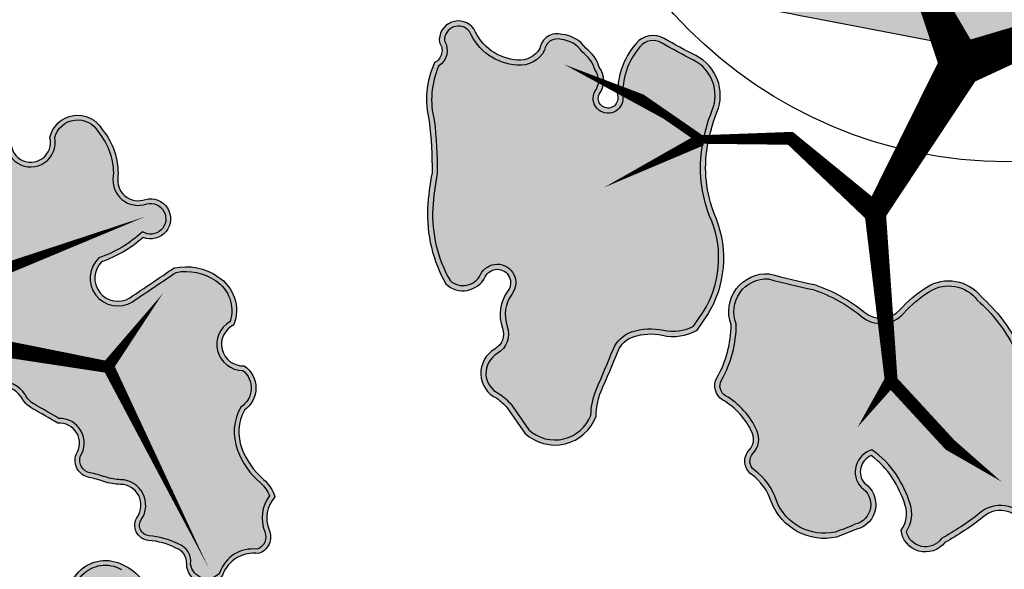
# Model space of a CAD drawing. Header units: metres. Extents: x 0 to 60282398, y -11592309 to 5708004.
# Tile 19 of 136: x 32353344 to 32353366, y 5707871 to 5707883. Entities that reach past the tile are written whole.
import ezdxf

# ---------------------------------------------------------------- set-up
doc = ezdxf.new("R2010")
doc.units = ezdxf.units.M
doc.header["$LTSCALE"] = 0.75
doc.layers.get('0').update_dxf_attribs({"linetype": 'CONTINUOUS'})
for name, color, linetype, transparency in [('10414944$0$PF-Krone', 33, 'CONTINUOUS', 0.7), ('10414944$0$PF-Krone_SOL', 70, 'CONTINUOUS', 0.7), ('10414944$0$ST-Baum', 7, 'CONTINUOUS', 0.7)]:
    doc.layers.add(name, color=color, linetype=linetype, transparency=transparency)
doc.layers.add('10414944$0$PF-Stamm', color=7, linetype='CONTINUOUS', true_color=0x5f5144, transparency=0.7)
doc.layers.add('10414946$0$_Hilfslayer', color=6, linetype='CONTINUOUS', plot=False)
doc.layers.add('10414946$0$ST-LIN-Fahrbahn', color=2, linetype='CONTINUOUS')
doc.layers.add('10414947$0$ST-Gehweg-Sol', color=7, linetype='CONTINUOUS', lineweight=0, true_color=0xffd7a8)

# ---------------------------------------------------------------- blocks, each defined once
blk = doc.blocks.new('10414947')
at = {"layer": '10414947$0$ST-Gehweg-Sol'}
h = blk.add_hatch(color=256, dxfattribs=at)
h.dxf.hatch_style = 1
edge = h.paths.add_edge_path()
edge.add_line((32353326.948, 5707891.893), (32353327.546, 5707895.296))
edge.add_arc((32353330.501, 5707894.776), 3, 79.1426, 170.0316, ccw=False)
edge.add_line((32353331.066, 5707897.722), (32353334.644, 5707897.036))
edge.add_arc((32353326.316, 5707853.584), 44.243, 71.0663, 79.1496, ccw=False)
edge.add_line((32353340.671, 5707895.433), (32353345.948, 5707893.623))
edge.add_line((32353345.948, 5707893.623), (32353344.975, 5707890.786))
edge.add_line((32353344.975, 5707890.786), (32353351.995, 5707888.378))
edge.add_arc((32353370.73, 5707942.996), 57.742, 251.06631, 259.14966)
edge.add_line((32353359.861, 5707886.286), (32353365.753, 5707885.156))
edge.add_line((32353365.753, 5707885.156), (32353366.319, 5707888.103))
edge.add_line((32353366.319, 5707888.103), (32353385.958, 5707884.326))
edge.add_line((32353385.958, 5707884.326), (32353385.396, 5707881.391))
edge.add_line((32353385.396, 5707881.391), (32353418.589, 5707875.029))
edge.add_arc((32353416.047, 5707861.763), 13.508, 70.3535, 79.1497, ccw=False)
edge.add_line((32353420.588, 5707874.484), (32353423.385, 5707873.486))
edge.add_line((32353423.385, 5707873.486), (32353423.218, 5707872.615))
edge.add_line((32353423.218, 5707872.615), (32353427.147, 5707871.862))
edge.add_line((32353427.147, 5707871.862), (32353427.806, 5707875.299))
edge.add_line((32353427.806, 5707875.299), (32353432.717, 5707874.358))
edge.add_line((32353432.717, 5707874.358), (32353432.058, 5707870.92))
edge.add_line((32353432.058, 5707870.92), (32353435.004, 5707870.356))
edge.add_line((32353435.004, 5707870.356), (32353435.663, 5707873.793))
edge.add_line((32353435.663, 5707873.793), (32353441.556, 5707872.664))
edge.add_line((32353441.556, 5707872.664), (32353440.897, 5707869.226))
edge.add_line((32353440.897, 5707869.226), (32353443.843, 5707868.661))
edge.add_line((32353443.843, 5707868.661), (32353444.502, 5707872.099))
edge.add_line((32353444.502, 5707872.099), (32353449.411, 5707871.157))
edge.add_line((32353449.411, 5707871.157), (32353448.754, 5707867.72))
edge.add_line((32353448.754, 5707867.72), (32353452.682, 5707866.967))
edge.add_line((32353452.682, 5707866.967), (32353453.42, 5707870.82))
edge.add_line((32353453.42, 5707870.82), (32353455.925, 5707870.73))
edge.add_arc((32353455.333, 5707854.235), 16.506, 79.1497, 87.9462, ccw=False)
edge.add_line((32353458.44, 5707870.446), (32353457.688, 5707866.507))
edge.add_line((32353457.688, 5707866.507), (32353478.311, 5707862.562))
edge.add_line((32353478.311, 5707862.562), (32353478.841, 5707865.325))
edge.add_line((32353478.841, 5707865.325), (32353499.612, 5707861.344))
edge.add_line((32353499.612, 5707861.344), (32353497.736, 5707858.394))
edge.add_line((32353497.736, 5707858.394), (32353485.104, 5707860.815))
edge.add_line((32353485.104, 5707860.815), (32353477.841, 5707860.109))
edge.add_line((32353477.841, 5707860.109), (32353455.044, 5707864.478))
edge.add_line((32353455.044, 5707864.478), (32353452.41, 5707864.195))
edge.add_arc((32353451.769, 5707870.161), 6, 259.1149, 276.1372, ccw=False)
edge.add_line((32353450.636, 5707864.269), (32353426.583, 5707868.915))
edge.add_arc((32353428.836, 5707882.544), 13.814, 233.7634, 260.6149, ccw=False)
edge.add_line((32353420.67, 5707871.402), (32353420.026, 5707871.802))
edge.add_arc((32353416.859, 5707866.706), 6, 58.1419, 79.1497)
edge.add_line((32353417.989, 5707872.599), (32353361.358, 5707883.453))
edge.add_arc((32353372.653, 5707942.381), 60, 255.32419, 259.14966, ccw=False)
edge.add_line((32353357.452, 5707884.338), (32353338.562, 5707889.285))
edge.add_arc((32353326.316, 5707853.584), 37.743, 71.0663, 79.1496)
edge.add_line((32353333.421, 5707890.652), (32353326.948, 5707891.893))
at = {"layer": '10414947$0$ST-Gehweg-Sol', "flags": 128}
blk.add_lwpolyline([(32353417.989, 5707872.599), (32353361.358, 5707883.453, -0.016693), (32353357.452, 5707884.338), (32353338.562, 5707889.285, 0.035284), (32353333.421, 5707890.652), (32353326.948, 5707891.893), (32353327.546, 5707895.296, -0.418765), (32353331.066, 5707897.722), (32353334.644, 5707897.036, -0.035284), (32353340.671, 5707895.433), (32353345.948, 5707893.623), (32353344.975, 5707890.786), (32353351.995, 5707888.378, 0.035285), (32353359.861, 5707886.286), (32353365.753, 5707885.156)], format="xyb", dxfattribs=at)
blk = doc.blocks.new('10414946')
at = {"layer": '10414946$0$_Hilfslayer'}
blk.add_circle((32353365.713, 5707890.255), 10, dxfattribs=at)
at = {"layer": '10414946$0$ST-LIN-Fahrbahn', "flags": 128}
blk.add_lwpolyline([(32353326.948, 5707891.893), (32353333.421, 5707890.652, -0.035284), (32353338.562, 5707889.285), (32353357.452, 5707884.338, 0.016693), (32353361.358, 5707883.453), (32353417.989, 5707872.599, -0.091921), (32353420.026, 5707871.802), (32353420.67, 5707871.402, 0.091921), (32353427.462, 5707868.747), (32353437.386, 5707866.845)], format="xyb", dxfattribs=at)
blk = doc.blocks.new('10414944$0$PF-BAUM_12')
at = {"layer": '10414944$0$PF-Krone_SOL', "transparency": 33554457}
h = blk.add_hatch(color=256, dxfattribs=at)
h.dxf.hatch_style = 1
h.set_gradient(color1=(88, 186, 72), color2=(175, 217, 170), tint=1, name='INVSPHERICAL')
edge = h.paths.add_edge_path()
edge.add_arc((-1.2758, 1.3994), 0.541, 250.247, 303.4279)
edge.add_arc((-0.5984, 0.4188), 0.6511, 94.3691, 125.6409, ccw=False)
edge.add_arc((-0.5871, 0.2707), 0.7996, 79.906, 94.3691, ccw=False)
edge.add_arc((-0.4074, 1.2805), 0.2261, 259.906, 345.0368)
edge.add_arc((3.3556, 0.2748), 3.669, 162.1844, 165.0368, ccw=False)
edge.add_arc((-0.2456, 1.4321), 0.1137, 342.1844, 421.4181)
edge.add_arc((-0.3772, 1.1907), 0.3886, 61.4181, 105.4179)
edge.add_arc((-0.4936, 1.6129), 0.0494, 76.8677, 285.4179, ccw=False)
edge.add_arc((-0.4342, 1.767), 0.1165, 245.5523, 317.8819)
edge.add_arc((-0.4413, 1.8543), 0.1901, 299.5067, 335.7073)
edge.add_arc((-0.3904, 1.8889), 0.1664, 317.3096, 366.5168)
edge.add_arc((-0.3153, 1.9138), 0.0904, 356.15, 452.3298)
edge.add_arc((-0.2837, 2.1143), 0.1157, 186.3955, 252.2185, ccw=False)
edge.add_arc((-0.1459, 2.1399), 0.2556, 124.2968, 188.6524, ccw=False)
edge.add_arc((-0.3624, 2.4158), 0.0972, 318.2129, 468.9396)
edge.add_arc((-0.4455, 2.5549), 0.0698, 219.6885, 317.568, ccw=False)
edge.add_arc((-0.5987, 2.0825), 0.4392, 76.9102, 116.5449)
edge.add_arc((-1.4951, 4.5572), 2.1964, 281.7611, 288.5889, ccw=False)
edge.add_arc((-1.0114, 0.8578), 1.5496, 91.3323, 98.0021)
edge.add_arc((-1.1102, 1.691), 0.7109, 99.4638, 131.7622)
edge.add_arc((-1.4773, 2.1554), 0.1252, 148.2467, 256.0758)
edge.add_arc((-1.5238, 1.968), 0.068, -114.9556, 76.0758, ccw=False)
edge.add_arc((-1.6369, 1.7248), 0.2002, 65.0444, 122.1083)
edge.add_arc((-1.7899, 1.9686), 0.0876, 221.6314, 302.1083, ccw=False)
edge.add_arc((-1.9603, 1.8172), 0.1403, 41.6314, 166.8648)
edge.add_arc((-2.3449, 1.9519), 0.2684, 321.9495, 337.4752, ccw=False)
edge.add_line((-2.1335, 1.7864), (-2.2407, 1.6721))
edge.add_arc((-2.0502, 1.5575), 0.2224, 148.9568, 261.833)
edge.add_arc((-2.0149, 1.0239), 0.3205, 78.7718, 102.0334, ccw=False)
edge.add_arc((0.8412, 15.4111), 14.3475, 258.77175, 259.65948)
edge.add_arc((-1.7568, 1.1728), 0.1259, 30.356, 79.6595, ccw=False)
edge.add_arc((-1.8871, 1.0965), 0.2769, -0.4934, 30.356, ccw=False)
edge.add_arc((-1.3602, 1.092), 0.25, 179.5066, 221.3188)
edge.add_line((-1.548, 0.9269), (-1.4587, 0.8902))
edge = h.paths.add_edge_path()
edge.add_arc((-2.0595, -1.0849), 0.2169, 117.743, 251.4279, ccw=False)
edge.add_arc((-2.2535, -0.7961), 0.1343, 313.8671, 413.8729)
edge.add_arc((-1.1381, 0.5382), 1.6051, 221.524, 229.789, ccw=False)
edge.add_arc((-2.2843, -0.4137), 0.1251, 108.798, 243.7029, ccw=False)
edge.add_arc((-2.2657, -0.171), 0.1376, 244.6115, 299.8242)
edge.add_arc((-2.4922, 0.2242), 0.593, 299.8242, 314.8752)
edge.add_arc((-2.3634, 0.0948), 0.4104, 314.8752, 336.5607)
edge.add_arc((-2.0604, -0.1191), 0.0893, 34.547, 142.2333)
edge.add_arc((-2.2509, -0.0174), 0.1288, 205.94, 338.605, ccw=False)
edge.add_arc((-1.1082, 0.8264), 1.5473, 211.5442, 215.5748, ccw=False)
edge.add_arc((-2.1647, 0.1359), 0.2879, 123.2934, 204.4063, ccw=False)
edge.add_arc((-2.4675, 0.6266), 0.289, 300.0552, 335.4001)
edge.add_arc((-2.1302, 0.4722), 0.0819, 58.4002, 155.4001, ccw=False)
edge.add_arc((-2.0455, 0.6099), 0.0798, 238.4002, 306.4204)
edge.add_arc((-2.2163, 0.8415), 0.3675, 306.4204, 341.4929)
edge.add_arc((-1.7884, 0.6982), 0.0838, 72.4288, 161.4929, ccw=False)
edge.add_arc((-1.597, 1.3024), 0.5499, 252.4288, 281.6379)
edge.add_arc((-1.3833, 0.6006), 0.1928, 8.2479, 122.231, ccw=False)
edge.add_arc((1.4313, 0.4424), 2.6303, 175.9465, 181.0704)
edge.add_arc((-2.004, 0.487), 0.8109, 332.6061, 353.3579, ccw=False)
edge.add_arc((-1.1696, 0.0546), 0.1289, 152.6061, 239.8128)
edge.add_arc((-1.5709, -0.6354), 0.6693, 44.4632, 59.8128, ccw=False)
edge.add_arc((-1.2417, -0.3122), 0.208, -40.1663, 44.4632, ccw=False)
edge.add_arc((-1.7965, -0.0425), 0.8201, 308.5293, 330.4961, ccw=False)
edge.add_arc((-1.2134, -0.8063), 0.142, 120.5815, 237.174)
edge.add_arc((-1.3033, -1.1297), 0.2045, -64.491, 86.396, ccw=False)
edge.add_arc((-1.343, -1.1115), 0.2397, 240.4754, 302.2336, ccw=False)
edge.add_arc((-1.2125, -0.7918), 0.5839, 226.3665, 244.7952, ccw=False)
edge.add_arc((-0.7205, -0.1508), 1.3901, 222.9429, 229.9249, ccw=False)
edge.add_arc((-1.7937, -1.1495), 0.076, 42.9191, 173.4992)
edge.add_arc((-2.058, -1.1133), 0.1908, 248.2896, 351.6714, ccw=False)
edge = h.paths.add_edge_path()
edge.add_arc((1.2059, -0.0381), 0.6649, 150.7734, 194.5558)
edge.add_arc((0.911, -0.0942), 0.3659, 197.6599, 276.7526)
edge.add_arc((0.9525, -0.0442), 0.4134, 270.2152, 305.5241)
edge.add_arc((1.2637, -0.512), 0.1494, -27.7225, 118.3909, ccw=False)
edge.add_arc((1.6106, -0.6627), 0.2295, 159.2735, 288.7974)
edge.add_arc((1.6267, -1.1446), 0.2709, -1.083, 77.6692, ccw=False)
edge.add_arc((2.1687, -1.0477), 0.2897, 200.6132, 382.9337)
edge.add_arc((2.7072, -0.7257), 0.3429, 147.8227, 217.591, ccw=False)
edge.add_arc((2.4468, -0.3829), 0.1629, 259.448, 409.1515)
edge.add_arc((2.7989, 0.0617), 0.4045, 199.7173, 232.6211, ccw=False)
edge.add_arc((2.5485, -0.1163), 0.1368, 103.2593, 162.2981, ccw=False)
edge.add_arc((2.4584, 0.1299), 0.1274, 297.4752, 447.5021)
edge.add_arc((2.4597, 0.3353), 0.0783, 98.8157, 273.1184, ccw=False)
edge.add_arc((2.4, 0.5247), 0.1217, 293.027, 374.9291)
edge.add_arc((2.0245, 0.3266), 0.5439, 24.9483, 42.1183)
edge.add_arc((1.7775, 0.1571), 0.8417, 39.3994, 55.75)
edge.add_arc((2.2887, 0.9354), 0.0906, 104.7131, 245.5829, ccw=False)
edge.add_arc((2.2455, 1.1001), 0.0797, 284.7131, 435.2869)
edge.add_arc((2.1786, 0.8455), 0.3429, 75.2869, 90.1544)
edge.add_arc((2.192, 1.2908), 0.1034, 200.5438, 262.034, ccw=False)
edge.add_arc((1.8708, 1.2323), 0.2255, 5.6552, 92.2855)
edge.add_arc((1.8923, 1.533), 0.0813, 129.4673, 248.0142, ccw=False)
edge.add_arc((1.6377, 1.5925), 0.2029, 0.9413, 108.0271)
edge.add_arc((1.5516, 2.0411), 0.2568, 198.8038, 275.2311, ccw=False)
edge.add_arc((1.081, 1.9053), 0.2335, 13.1092, 167.2288)
edge.add_arc((0.6671, 1.9992), 0.1909, 279.3003, 347.2288, ccw=False)
edge.add_arc((0.7224, 1.6615), 0.1513, 99.3003, 228.8092)
edge.add_arc((0.4652, 1.3676), 0.2392, 21.1744, 48.8092, ccw=False)
edge.add_arc((0.3242, 1.313), 0.3904, -10.7857, 21.1744, ccw=False)
edge.add_arc((-0.3793, 1.447), 1.1066, 325.7449, 349.2143, ccw=False)
edge.add_arc((0.3558, 0.9464), 0.2172, 278.2663, 325.7449, ccw=False)
edge.add_arc((0.408, 0.5869), 0.146, 98.2663, 271.6731)
edge.add_arc((0.4514, -0.8972), 1.3387, 79.7675, 91.6731, ccw=False)
edge.add_arc((0.6892, 0.3779), 0.0423, -16.4325, 90.0101, ccw=False)
edge.add_line((0.7298, 0.3659), (0.6257, 0.2866))
edge = h.paths.add_edge_path()
edge.add_arc((-1.5552, -2.2569), 0.1724, 12.6189, 77.7455)
edge.add_arc((-1.4977, -1.992), 0.0986, 164.1816, 257.7455, ccw=False)
edge.add_arc((-1.7215, -1.8391), 0.1803, 315.6358, 396.2247)
edge.add_arc((-1.4722, -1.6964), 0.1099, 56.0167, 199.1656, ccw=False)
edge.add_arc((-1.3562, -1.5375), 0.087, 231.1844, 306.609)
edge.add_arc((-1.4968, -1.2476), 0.4081, 298.1575, 320.4218)
edge.add_arc((-1.118, -1.5607), 0.0835, 20.6534, 140.4218, ccw=False)
edge.add_arc((-0.9321, -1.4907), 0.1152, 200.6534, 324.1572)
edge.add_arc((-0.5981, -1.7319), 0.2968, 125.8433, 144.1572, ccw=False)
edge.add_arc((-1.1307, -0.9947), 0.6126, 305.8433, 313.7683)
edge.add_arc((-0.6402, -1.5068), 0.0965, 35.283, 133.7683, ccw=False)
edge.add_arc((-0.4573, -1.4114), 0.1114, 200.8653, 329.8017)
edge.add_arc((5.9643, -14.9126), 14.8587, 114.56415, 115.19461, ccw=False)
edge.add_arc((-0.1458, -1.5341), 0.1511, 81.9994, 116.2838, ccw=False)
edge.add_arc((-0.1295, -1.2153), 0.1692, 271.6238, 322.4573)
edge.add_arc((0.4219, -2.3582), 1.1204, 101.7391, 111.8636, ccw=False)
edge.add_arc((0.2817, -1.7045), 0.4518, 61.0493, 101.1946, ccw=False)
edge.add_arc((0.4293, -1.462), 0.1686, -13.3297, 65.0541, ccw=False)
edge.add_arc((0.701, -1.5438), 0.116, 158.2537, 207.0243)
edge.add_arc((0.7267, -1.4357), 0.2061, 231.2626, 284.3776)
edge.add_arc((0.7594, -1.468), 0.1684, 276.3107, 373.1888)
edge.add_arc((1.0623, -1.3226), 0.1754, 121.9096, 217.5827, ccw=False)
edge.add_arc((1.2009, -1.5786), 0.4663, 12.4963, 119.7416, ccw=False)
edge.add_arc((1.5062, -1.4974), 0.1512, -66.2252, 7.4787, ccw=False)
edge.add_arc((1.5907, -1.7479), 0.1146, 101.8196, 224.4343)
edge.add_arc((1.3238, -2.0366), 0.2788, -26.9882, 48.417, ccw=False)
edge.add_arc((1.3365, -2.0229), 0.2743, 258.9909, 329.2486, ccw=False)
edge.add_arc((1.6618, -1.4757), 0.8996, 229.3858, 245.1764, ccw=False)
edge.add_arc((0.9994, -2.237), 0.1097, 45.6037, 249.2448)
edge.add_arc((0.8451, -2.4465), 0.1573, -95.435, 42.7788, ccw=False)
edge.add_arc((0.8007, -2.2203), 0.3839, 232.8, 274.4074, ccw=False)
edge.add_arc((0.4866, -2.6064), 0.1147, 44.402, 165.1103)
edge.add_arc((0.2716, -2.5387), 0.1109, 123.3852, 339.8557, ccw=False)
edge.add_arc((0.9022, -2.3675), 0.6961, 164.2604, 186.4803, ccw=False)
edge.add_arc((0.1064, -2.2008), 0.1278, 9.9652, 176.7192)
edge.add_arc((-48.3159, -1.4499), 48.3004, 358.76613, 359.11787, ccw=False)
edge.add_arc((-0.3152, -2.3669), 0.3137, 290.4729, 336.8998, ccw=False)
edge.add_arc((-0.2908, -2.4562), 0.2217, 213.8839, 292.6434, ccw=False)
edge.add_arc((-0.5922, -2.5593), 0.1191, 350.144, 508.4434)
edge.add_arc((-0.7458, -2.3559), 0.1504, 180.1486, 290.2791, ccw=False)
edge.add_arc((-1.1241, -2.4703), 0.2548, 26.5922, 75.6656)
edge.add_arc((-1.166, -2.6346), 0.4243, 75.6656, 104.3344)
edge.add_arc((-1.3217, -2.0253), 0.2045, 251.4046, 284.3344, ccw=False)
at = {"layer": '10414944$0$PF-Krone'}
for points in [[(-1.4587, 0.8902, 0.236302), (-0.9778, 0.9479, -0.137302), (-0.648, 1.068, -0.063191), (-0.447, 1.0579, 0.389536), (-0.189, 1.2221, -0.012446), (-0.1374, 1.3973, 0.360188), (-0.1913, 1.5319, 0.194379), (-0.4805, 1.5653, -1.286295), (-0.4824, 1.6609, 0.326511), (-0.3477, 1.6889, 0.159282), (-0.2681, 1.7761, 0.218069), (-0.2251, 1.9078, 0.446169), (-0.319, 2.0042, -0.295374), (-0.3986, 2.1015, -0.288426), (-0.29, 2.3511, 0.772377), (-0.394, 2.5078, -0.455092), (-0.4992, 2.5103, 0.174684), (-0.7949, 2.4754, -0.029801), (-1.0474, 2.4069, 0.029111), (-1.2271, 2.3923, 0.141869), (-1.5837, 2.2213, 0.508586), (-1.5074, 2.034, -1.101217), (-1.5525, 1.9063, 0.254264), (-1.7433, 1.8944, -0.366329), (-1.8554, 1.9104, 0.608209), (-2.0969, 1.8491, -0.067848), (-2.1335, 1.7864, 0), (-2.2407, 1.6721, 0.536623), (-2.0818, 1.3373, -0.101848), (-1.9525, 1.3382, 0.003873), (-1.7342, 1.2967, -0.218508), (-1.6482, 1.2364, -0.135425), (-1.6102, 1.0941, 0.184492), (-1.548, 0.9269)], [(-1.4493, 0.9145, 0.235756), (-0.9926, 0.9693, -0.137109), (-0.65, 1.0939, -0.063191), (-0.4424, 1.0835, 0.389536), (-0.2141, 1.2288, -0.012446), (-0.1622, 1.4053, 0.360188), (-0.2037, 1.5091, 0.194379), (-0.4736, 1.5402, -1.313113), (-0.4736, 1.6855, 0.345734), (-0.3643, 1.7094, 0.172714), (-0.2901, 1.7907, 0.230529), (-0.2512, 1.9073, 0.475615), (-0.3219, 1.9779, -0.304436), (-0.4244, 2.098, -0.284585), (-0.3075, 2.3706, 0.726016), (-0.3802, 2.4848, -0.402009), (-0.5128, 2.4867, 0.170881), (-0.7849, 2.4513, -0.030277), (-1.0444, 2.381, 0.029443), (-1.2231, 2.3665, 0.140272), (-1.5634, 2.2045, 0.497246), (-1.5012, 2.0592, -1.101217), (-1.5634, 1.8827, 0.254264), (-1.7295, 1.8724, -0.366329), (-1.8748, 1.8931, 0.61415), (-2.072, 1.8412, -0.070819), (-2.1138, 1.7695, 0), (-2.2198, 1.6564, 0.525075), (-2.0824, 1.3638, -0.0983), (-1.9475, 1.3638, 0.003873), (-1.7295, 1.3222, -0.218508), (-1.6257, 1.2496, -0.135425), (-1.5842, 1.0939, 0.177651), (-1.5323, 0.9486)]]:
    blk.add_lwpolyline(points, format="xyb", close=True, dxfattribs=at)
for points in [[(-2.1605, -0.8929, 0.466338), (-2.1744, -0.6876, -0.036078), (-2.3398, -0.5259, -0.667578), (-2.3247, -0.2952, 0.245683), (-2.1973, -0.2903, 0.065767), (-2.0738, -0.1961, 0.094904), (-1.9868, -0.0685, 0.507802), (-2.131, -0.0644, -0.653541), (-2.3667, -0.0738, -0.017589), (-2.4268, 0.0169, -0.369479), (-2.3227, 0.3765, 0.155455), (-2.2047, 0.5063, -0.450466), (-2.0873, 0.542, 0.305827), (-1.9981, 0.5457, 0.154239), (-1.8678, 0.7248, -0.409437), (-1.7631, 0.7781, 0.128143), (-1.4861, 0.7637, -0.54286), (-1.1924, 0.6283, 0.022361), (-1.1986, 0.3932, -0.090795), (-1.284, 0.1139, 0.400005), (-1.2344, -0.0569, -0.067076), (-1.0933, -0.1666, -0.387019), (-1.0828, -0.4464, -0.096143), (-1.2857, -0.6841, 0.557693)], [(-1.2904, -0.9256, -0.773495), (-1.2152, -1.3143, -0.276189), (-1.4612, -1.3201, -0.080584)], [(-2.1418, -0.911, 0.462758), (-2.1582, -0.6671, -0.036793), (-2.3239, -0.5046, -0.650672), (-2.3251, -0.3233, 0.226885), (-2.1843, -0.3129, 0.065767), (-2.0555, -0.2145, 0.102669), (-1.9578, -0.0664, 0.560734), (-2.154, -0.0518, -0.672352), (-2.3442, -0.0605, -0.017696), (-2.4038, 0.0291, -0.366993), (-2.309, 0.3543, 0.154831), (-2.181, 0.4955, -0.450466), (-2.1009, 0.5198, 0.305827), (-1.9827, 0.5248, 0.154239), (-1.8432, 0.7165, -0.409437), (-1.7709, 0.7533, 0.13033), (-1.476, 0.7393, -0.546373), (-1.2186, 0.6272, 0.02192), (-1.2246, 0.3945, -0.090238), (-1.3071, 0.1259, 0.400005), (-1.2475, -0.0793, -0.067076), (-1.1118, -0.1848, -0.390762), (-1.1042, -0.4314, -0.096389), (-1.3005, -0.6626, 0.568263)], [(-1.2983, -0.9513, -0.791061), (-1.2278, -1.2915, -0.279339)], [(1.0762, -2.1586, 1.23095), (0.9605, -2.3396, -0.688656), (0.8302, -2.6031, -0.183568), (0.5686, -2.5261, 0.581478), (0.3758, -2.5769, -1.382341), (0.2106, -2.4461, -0.097258), (0.2322, -2.1787, 0.890608), (-0.0212, -2.1935, -0.001535), (-0.0267, -2.4899, -0.205393), (-0.2055, -2.6607, -0.357852), (-0.4749, -2.5797, 0.826532), (-0.6937, -2.497, -0.521291), (-0.8962, -2.3563, 0.217457), (-1.061, -2.2235, 0.125748), (-1.2711, -2.2235, -0.14468), (-1.3869, -2.2192, 0.292073), (-1.5186, -2.0883, -0.432551), (-1.5925, -1.9652, 0.366883), (-1.576, -1.7325, -0.720884), (-1.4107, -1.6053, 0.341522), (-1.3043, -1.6073, 0.097453), (-1.1823, -1.5075, -0.576003), (-1.0399, -1.5313, 0.597917), (-0.8388, -1.5581, -0.08008), (-0.772, -1.4913, 0.034593), (-0.7069, -1.4371, -0.458286), (-0.5614, -1.451, 0.630565), (-0.361, -1.4674, -0.002751), (-0.2127, -1.3986, -0.15072), (-0.1247, -1.3845, 0.225513), (0.0047, -1.3184, -0.044205)], [(1.0938, -2.1394, 1.19624), (0.9451, -2.3614, -0.679338), (0.8305, -2.577, -0.183947), (0.5857, -2.5065, 0.573485), (0.351, -2.5689, -1.514783), (0.2386, -2.4604, -0.105945), (0.2588, -2.1803, 0.910696), (-0.0472, -2.1926, -0.001511), (-0.0526, -2.4842, -0.20139), (-0.2151, -2.6365, -0.344816), (-0.4477, -2.573, 0.767089), (-0.7104, -2.4752, -0.515063), (-0.8701, -2.3505, 0.223578), (-1.0546, -2.1983, 0.125748), (-1.2775, -2.1983, -0.125245), (-1.3656, -2.1984, 0.270797), (-1.5131, -2.0629, -0.432551), (-1.5675, -1.9722, 0.354737), (-1.5553, -1.7285, -0.649808), (-1.424, -1.6226, 0.359616), (-1.292, -1.6303, 0.097453), (-1.1623, -1.5241, -0.576003), (-1.0642, -1.5405, 0.597917), (-0.8177, -1.5733, -0.08008), (-0.7567, -1.5124, 0.034593), (-0.6889, -1.4559, -0.446057), (-0.5843, -1.4638, 0.599943), (-0.343, -1.4877, -0.002629), (-0.2015, -1.4221, -0.15559), (-0.1264, -1.4105, 0.218765), (0.0207, -1.3401, -0.04262)]]:
    blk.add_lwpolyline(points, format="xyb", dxfattribs=at)
at = {"layer": '10414944$0$PF-Stamm'}
for points in [[(0.0456, -0.1011, 0.2167, 0.1084, 0), (-0.7801, 0.1666, 0.1084, 0.065, 0), (-0.4991, 0.6653, 0.065, 0.0433, 0), (-0.5991, 1.1076, 0.0433, 0.0433, 0), (-0.4753, 1.4051, 0.065, 1.976742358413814e-14, 0), (-0.3709, 1.869, 0, 0, 0)], [(0.0456, -0.1011, 0.2167, 0.1084, 0), (0.458, 0.2037, 0.1084, 0.1084, 0), (0.6352, 0.4942, 0.1084, 0.065, 0), (1.0621, 0.8906, 0.065, 0, 0), (0.9169, 1.5817, 0, 0, 0)], [(-0.5991, 1.1076, 0.065, 0, 0), (-0.9411, 1.541, 0, 0, 0)], [(-0.7801, 0.1666, 0.1084, 0.065, 0), (-1.5906, -0.088, 0.065, 0, 0), (-1.8608, 0.029, 0, 0, 0)], [(0.0456, -0.1011, 0.2167, 0.1084, 0), (0.4458, -0.7261, 0.1084, 0.1084, 0), (0.3792, -1.2094, 0.1084, 0.065, 0), (0.5139, -1.7227, 0.065, 2.236840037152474e-14, 0), (1.3267, -1.9065, 0, 0, 0)], [(-1.5855, -0.0745, 0.065, 0.065, 0), (-1.8491, -0.4467, 0.065, 0, 0), (-1.9786, -0.7431, 0, 0, 0)], [(0.3792, -1.2284, 0.1084, 0.065, 0), (-0.2688, -1.8764, 0.065, 0, 0), (-1.4983, -1.6926, 0, 0, 0)], [(0.5086, -1.7124, 0.065, 0, 0), (0.297, -2.5257, 0, 0, 0)], [(-0.2593, -1.8859, 0.065, 0, 0), (-0.1056, -2.3597, 0, 0, 0), (-0.2688, -2.6512, 0, 0, 0)]]:
    blk.add_lwpolyline(points, format="xyseb", dxfattribs=at)
blk = doc.blocks.new('10414944')
at = {"layer": '10414944$0$ST-Baum'}
for p, xscale, yscale, zscale, rotation in [((32353364.207, 5707882.306), 4.380810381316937, 4.380810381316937, 1.825337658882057, 78), ((32353338.981, 5707872.265), 4.004734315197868, 4.004734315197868, 1.668639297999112, 125)]:
    blk.add_blockref('10414944$0$PF-BAUM_12', p, dxfattribs=dict(at, xscale=xscale, yscale=yscale, zscale=zscale, rotation=rotation))

msp = doc.modelspace()

# ---------------------------------------------------------------- block references
for name in ['10414944', '10414947']:
    msp.add_blockref(name, (0, 0))

# ---------------------------------------------------------------- next in the draw order: block references
msp.add_blockref('10414946', (0, 0))

doc.saveas('drawing.dxf')
